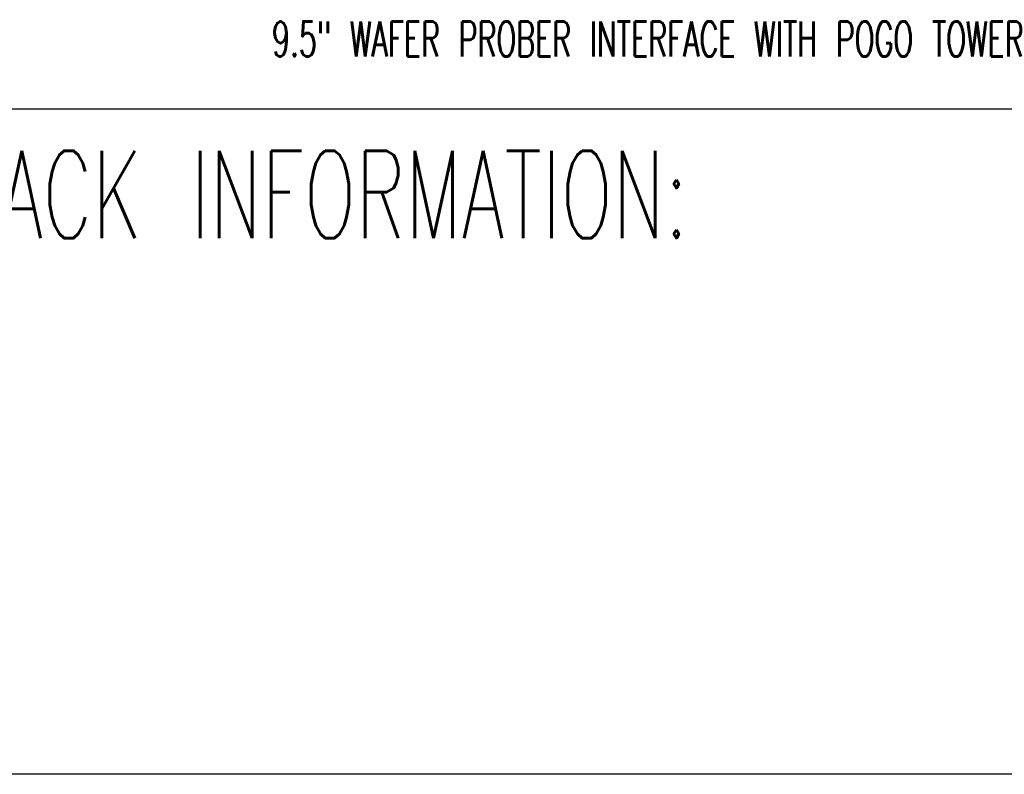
# Model space of a CAD drawing. Extents: x -1765 to 4890, y -3431 to 1272.
# Tile 24 of 189: x -207 to 267, y -2940 to -2577. Entities that reach past the tile are written whole.
import ezdxf

# ---------------------------------------------------------------- set-up
doc = ezdxf.new("R2010")
doc.units = 0
doc.layers.get('0').update_dxf_attribs({"linetype": 'CONTINUOUS'})
doc.layers.add('1', color=7, linetype='CONTINUOUS')
doc.styles.add('CONVERTER_2', font='txt.shx', dxfattribs={"width": 0.63})

# ---------------------------------------------------------------- blocks, each defined once
blk = doc.blocks.new('TEXT__62', base_point=(-2000, -2800))
at = {"layer": '1', "color": 1, "linetype": 'CONTINUOUS'}
blk.add_line((3700, -2620), (-700, -2620), dxfattribs=at)
at = {"layer": '1', "color": 7, "linetype": 'CONTINUOUS'}
blk.add_line((400, -2940), (-700, -2940), dxfattribs=at)
at = {"layer": '1', "color": 7, "insert": (-652.36, -2751.98), "char_height": 42, "attachment_point": 7, "style": 'CONVERTER_2'}
blk.add_mtext('PROBER SPECIFIC Z-STACK INFORMATION:\\PNOT YET AVAILABLE', dxfattribs=at)
blk = doc.blocks.new('VIEW1_POGO_TOWER__234', base_point=(-239.99, -2814.66))
at = {"layer": '1', "color": 1, "style": 'CONVERTER_2', "width": 0.63}
blk.add_text('9.5" WAFER PROBER INTERFACE WITH POGO TOWER', height=16.8, dxfattribs=at).set_placement((-85.65, -2594.59))
blk = doc.blocks.new('SEC_DD__235', base_point=(373.99, -2456.25))
blk.add_blockref('VIEW1_POGO_TOWER__234', (-239.99, -2814.66))
blk = doc.blocks.new('D-E6980-90193-1S11B__236', base_point=(398.64, -2222.89))
at = {"layer": '1'}
blk.add_blockref('SEC_DD__235', (373.99, -2456.25), dxfattribs=at)

msp = doc.modelspace()

# ---------------------------------------------------------------- block references
msp.add_blockref('D-E6980-90193-1S11B__236', (398.64, -2222.89))
at = {"layer": '1'}
msp.add_blockref('TEXT__62', (-2000, -2800), dxfattribs=at)

doc.saveas('drawing.dxf')
